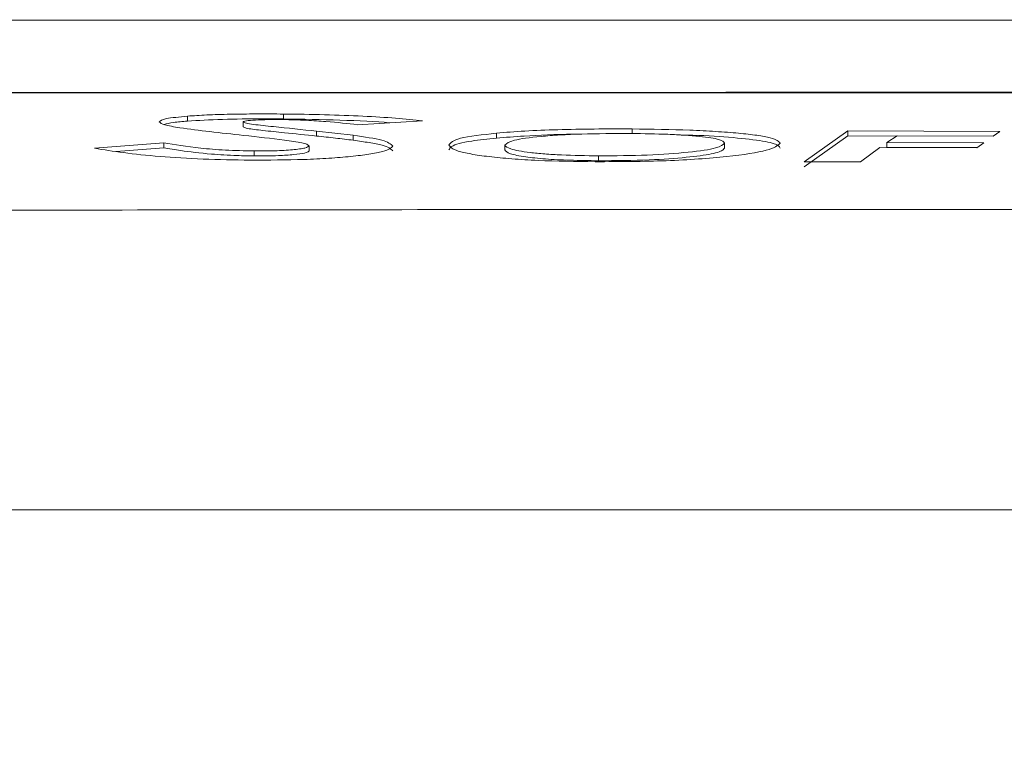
# Model space of a CAD drawing. Header units: millimetres. Extents: x 0 to 2100, y 0 to 1485.
# Tile 67 of 118: x 1147 to 1197, y 508 to 546. Entities that reach past the tile are written whole.
import ezdxf

# ---------------------------------------------------------------- set-up
doc = ezdxf.new("R2010")
doc.units = ezdxf.units.MM
doc.header["$LTSCALE"] = 5
doc.styles.add('SLDTEXTSTYLE1', font='TXT', dxfattribs={"width": 0.75})
doc.dimstyles.new('SLDDIMSTYLE0', dxfattribs={"dimtxt": 12.5, "dimasz": 15, "dimexe": 0, "dimexo": 0.0625, "dimgap": 3.125, "dimtad": 1, "dimdec": 0, "dimlfac": 0.8, "dimrnd": 1e-09, "dimzin": 12, "dimdsep": 46, "dimtxsty": 'SLDTEXTSTYLE1', "dimblk1": 'CLOSED', "dimblk2": 'CLOSED', "dimsah": 1, "dimcen": 0.09, "dimadec": 0, "dimazin": 3, "dimtfac": 1, "dimtofl": 0, "dimtmove": 0, "dimatfit": 3, "dimldrblk": 'CLOSED', "dimfxl": 0, "dimfrac": 2, "dimtolj": 1, "dimtzin": 12, "dimarcsym": 0})

# ---------------------------------------------------------------- blocks, each defined once
blk = doc.blocks.new('_CLOSED')
at = {"color": 0, "linetype": 'ByBlock', "lineweight": -2}
for p, q in [((-1, 0.166667), (0, 0)), ((-1, 0.166667), (-1, -0.166667)), ((0, 0), (-1, -0.166667)), ((0, 0), (-1, 0))]:
    blk.add_line(p, q, dxfattribs=at)
blk = doc.blocks.new('_D_9')
at = {"color": 7, "linetype": 'Continuous', "lineweight": 0}
for p, q in [((868.464, 549.436), (868.464, 715.615)), ((1433.193, 262.981), (1433.193, 715.615)), ((1433.193, 710.615), (868.464, 710.615))]:
    blk.add_line(p, q, dxfattribs=at)
at = {"color": 7, "linetype": 'Continuous', "lineweight": 0, "xscale": 15, "yscale": 15, "rotation": 180.0000000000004}
blk.add_blockref('_CLOSED', (868.464, 710.615), dxfattribs=at)
at = {"color": 7, "linetype": 'Continuous', "lineweight": 0, "xscale": 15, "yscale": 15}
blk.add_blockref('_CLOSED', (1433.193, 710.615), dxfattribs=at)
at = {"color": 7, "linetype": 'Continuous', "lineweight": 0, "insert": (1136.974, 726.729), "char_height": 12.5, "attachment_point": 1, "style": 'SLDTEXTSTYLE1'}
blk.add_mtext('452', dxfattribs=at)
blk = doc.blocks.new('_D_10')
at = {"color": 7, "linetype": 'Continuous', "lineweight": 0}
for p, q in [((800.19, 450.178), (800.19, 745.615)), ((1433.193, 262.981), (1433.193, 745.615)), ((800.19, 740.615), (1433.193, 740.615))]:
    blk.add_line(p, q, dxfattribs=at)
at = {"color": 7, "linetype": 'Continuous', "lineweight": 0, "xscale": 15, "yscale": 15}
for p, rotation in [((800.19, 740.615), 179.9999999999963), ((1433.193, 740.615), 359.9999999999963)]:
    blk.add_blockref('_CLOSED', p, dxfattribs=dict(at, rotation=rotation))
at = {"color": 7, "linetype": 'Continuous', "lineweight": 0, "insert": (1102.837, 756.729), "char_height": 12.5, "attachment_point": 1, "style": 'SLDTEXTSTYLE1'}
blk.add_mtext('506', dxfattribs=at)
blk = doc.blocks.new('_D_11')
at = {"color": 7, "linetype": 'Continuous', "lineweight": 0}
for p, q in [((778.94, 335.178), (778.94, 775.615)), ((1433.193, 262.981), (1433.193, 775.615)), ((778.94, 770.615), (1433.193, 770.615))]:
    blk.add_line(p, q, dxfattribs=at)
at = {"color": 7, "linetype": 'Continuous', "lineweight": 0, "xscale": 15, "yscale": 15}
for p, rotation in [((778.94, 770.615), 180), ((1433.193, 770.615), 360)]:
    blk.add_blockref('_CLOSED', p, dxfattribs=dict(at, rotation=rotation))
at = {"color": 7, "linetype": 'Continuous', "lineweight": 0, "insert": (1092.212, 786.729), "char_height": 12.5, "attachment_point": 1, "style": 'SLDTEXTSTYLE1'}
blk.add_mtext('523', dxfattribs=at)
blk = doc.blocks.new('_D_15')
at = {"color": 7, "linetype": 'Continuous', "lineweight": 0}
for p, q in [((1198.267, 561.428), (672.69, 561.428)), ((677.69, 257.053), (677.69, 561.428)), ((829.752, 257.053), (672.69, 257.053))]:
    blk.add_line(p, q, dxfattribs=at)
at = {"color": 7, "linetype": 'Continuous', "lineweight": 0, "xscale": 15, "yscale": 15}
for p, rotation in [((677.69, 561.428), 90.00000000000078), ((677.69, 257.053), 270.0000000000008)]:
    blk.add_blockref('_CLOSED', p, dxfattribs=dict(at, rotation=rotation))
at = {"color": 7, "linetype": 'Continuous', "lineweight": 0, "insert": (661.576, 395.387), "char_height": 12.5, "attachment_point": 1, "rotation": 90, "style": 'SLDTEXTSTYLE1'}
blk.add_mtext('243', dxfattribs=at)
blk = doc.blocks.new('_D_18')
at = {"color": 7, "linetype": 'Continuous', "lineweight": 0}
for p, q in [((1155.061, 551.191), (1155.061, 685.615)), ((1433.193, 262.981), (1433.193, 685.615)), ((1433.193, 680.615), (1155.061, 680.615))]:
    blk.add_line(p, q, dxfattribs=at)
at = {"color": 7, "linetype": 'Continuous', "lineweight": 0, "xscale": 15, "yscale": 15, "rotation": 180.0000000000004}
blk.add_blockref('_CLOSED', (1155.061, 680.615), dxfattribs=at)
at = {"color": 7, "linetype": 'Continuous', "lineweight": 0, "xscale": 15, "yscale": 15}
blk.add_blockref('_CLOSED', (1433.193, 680.615), dxfattribs=at)
at = {"color": 7, "linetype": 'Continuous', "lineweight": 0, "insert": (1280.273, 696.729), "char_height": 12.5, "attachment_point": 1, "style": 'SLDTEXTSTYLE1'}
blk.add_mtext('223', dxfattribs=at)

msp = doc.modelspace()

# ---------------------------------------------------------------- linework, layer by layer
at = {"color": 7, "linetype": 'Continuous', "lineweight": 15}
for p, q in [((1155.608, 540.745), (1155.608, 540.494)), ((1160.502, 540.853), (1160.502, 540.602)), ((1158.441, 540.451), (1158.441, 540.2)), ((1164.275, 540.31), (1167.586, 540.51)), ((1178.277, 540.09), (1178.277, 539.84)), ((1164.056, 539.769), (1162.181, 539.981)), ((1162.181, 539.981), (1162.181, 539.73)), ((1164.056, 539.769), (1164.056, 539.518)), ((1171.357, 539.879), (1171.357, 539.628)), ((1189.27, 539.991), (1187.044, 538.42)), ((1187.044, 538.168), (1189.27, 539.74)), ((1197.017, 539.956), (1189.27, 539.991)), ((1189.27, 539.991), (1189.27, 539.74)), ((1189.27, 539.74), (1191.747, 539.729)), ((1191.261, 539.41), (1191.776, 539.748)), ((1191.776, 539.748), (1196.671, 539.728)), ((1196.671, 539.728), (1197.017, 539.956)), ((1154.396, 539.383), (1150.871, 539.111)), ((1151.965, 538.944), (1154.396, 539.131)), ((1154.396, 539.383), (1154.396, 539.131)), ((1161.8, 539.229), (1161.8, 538.978)), ((1171.78, 539.271), (1171.78, 539.02)), ((1182.974, 539.369), (1182.974, 539.118)), ((1189.919, 538.409), (1190.892, 539.151)), ((1190.892, 539.151), (1195.847, 539.131)), ((1196.193, 539.39), (1191.261, 539.41)), ((1191.261, 539.41), (1191.261, 539.159)), ((1191.261, 539.159), (1195.859, 539.14)), ((1195.847, 539.131), (1196.193, 539.39)), ((1159.004, 538.969), (1159.004, 538.717)), ((1176.556, 538.724), (1176.556, 538.472)), ((1187.044, 538.42), (1189.919, 538.409)), ((872.158, 520.675), (1355.701, 520.675))]:
    msp.add_line(p, q, dxfattribs=at)
for points, knots in [([(1338.55, 545.456), (1335.67, 545.467), (1323.856, 545.512), (1302.973, 545.56), (1280.263, 545.594), (1261.894, 545.611), (1247.443, 545.621), (1232.325, 545.629), (1216.5, 545.635), (1200.567, 545.639), (1184.432, 545.642), (1168.205, 545.643), (1151.919, 545.644), (1135.728, 545.645), (1118.06, 545.645), (1098.891, 545.645), (1078.08, 545.644), (1060.522, 545.644), (1046.303, 545.643), (1035.534, 545.641), (1024.696, 545.64), (1013.775, 545.637), (1002.817, 545.634), (991.758, 545.63), (980.654, 545.625), (965.772, 545.616), (947.275, 545.601), (925.299, 545.572), (907.934, 545.536), (889.362, 545.484), (878.08, 545.441), (869.615, 545.408)], [0, 0, 0, 0, 0.018698, 0.076722, 0.134904, 0.164096, 0.193287, 0.226093, 0.258993, 0.292262, 0.325695, 0.360347, 0.395102, 0.430014, 0.464942, 0.509826, 0.554717, 0.599727, 0.622331, 0.644932, 0.667618, 0.690303, 0.713223, 0.736144, 0.759623, 0.783103, 0.830307, 0.877753, 0.92528, 0.943938, 1, 1, 1, 1]), ([(894.028, 542.11), (897.076, 542.099), (907.468, 542.063), (925.453, 542.03), (947.369, 541.999), (965.49, 541.984), (979.599, 541.975), (990.357, 541.97), (1001.254, 541.966), (1012.314, 541.963), (1023.438, 541.96), (1036.043, 541.958), (1050.049, 541.956), (1065.415, 541.956), (1080.698, 541.955), (1101.022, 541.955), (1121.224, 541.955), (1141.51, 541.955), (1156.73, 541.956), (1172.006, 541.957), (1187.411, 541.959), (1203.014, 541.961), (1218.946, 541.965), (1235.084, 541.971), (1251.424, 541.98), (1267.748, 541.993), (1284.748, 542.011), (1302.366, 542.039), (1326.697, 542.093), (1344.837, 542.164), (1356.935, 542.211)], [0, 0, 0, 0, 0.02076, 0.070794, 0.120903, 0.166373, 0.189217, 0.212061, 0.235386, 0.258709, 0.282294, 0.30588, 0.338695, 0.371642, 0.404834, 0.438066, 0.504828, 0.538205, 0.571591, 0.604508, 0.63742, 0.670713, 0.704007, 0.738494, 0.772986, 0.807772, 0.84256, 0.881874, 0.921217, 1, 1, 1, 1]), ([(1356.867, 541.925), (1344.789, 541.925), (1326.666, 541.925), (1302.349, 541.925), (1282.931, 541.925), (1262.307, 541.925), (1242.805, 541.925), (1225.598, 541.925), (1210.74, 541.925), (1194.269, 541.925), (1176.259, 541.925), (1158.186, 541.925), (1141.606, 541.925), (1121.401, 541.925), (1101.263, 541.925), (1080.987, 541.925), (1065.638, 541.925), (1050.104, 541.925), (1034.888, 541.925), (1020.077, 541.925), (1005.767, 541.925), (991.351, 541.925), (976.884, 541.925), (962.393, 541.925), (945.194, 541.925), (925.386, 541.925), (899.25, 541.925), (880.789, 541.925), (869.681, 541.925)], [0, 0, 0, 0, 0.074562, 0.111881, 0.149197, 0.19311, 0.237014, 0.266768, 0.29654, 0.326282, 0.366008, 0.405911, 0.437419, 0.468929, 0.53197, 0.563433, 0.594891, 0.626582, 0.658263, 0.686904, 0.715586, 0.744241, 0.773898, 0.803579, 0.83325, 0.880684, 0.928211, 1, 1, 1, 1]), ([(1155.608, 540.745), (1155.192, 540.705), (1154.359, 540.625), (1154.231, 540.511), (1154.167, 540.454)], [0, 0, 0, 0, 0.499757, 1, 1, 1, 1]), ([(1160.502, 540.853), (1160.036, 540.855), (1159.109, 540.86), (1157.765, 540.846), (1156.552, 540.808), (1155.922, 540.766), (1155.608, 540.745)], [0, 0, 0, 0, 0.251426, 0.50044, 0.750645, 1, 1, 1, 1]), ([(1155.608, 540.494), (1156.167, 540.528), (1157.247, 540.593), (1159.094, 540.61), (1160.159, 540.604), (1160.502, 540.602)], [0, 0, 0, 0, 0.421131, 0.813455, 1, 1, 1, 1]), ([(1158.441, 540.451), (1158.452, 540.461), (1158.473, 540.48), (1158.634, 540.516), (1159.048, 540.549), (1159.72, 540.57), (1160.218, 540.569), (1160.469, 540.569)], [0, 0, 0, 0, 0.124564, 0.248932, 0.498979, 0.74709, 1, 1, 1, 1]), ([(1160.469, 540.569), (1160.673, 540.565), (1161.081, 540.558), (1161.851, 540.528), (1163.024, 540.452), (1163.775, 540.367), (1164.275, 540.31)], [0, 0, 0, 0, 0.125178, 0.249978, 0.500005, 1, 1, 1, 1]), ([(1167.586, 540.51), (1167.147, 540.555), (1166.273, 540.644), (1164.579, 540.749), (1162.615, 540.825), (1161.206, 540.844), (1160.502, 540.853)], [0, 0, 0, 0, 0.250971, 0.50005, 0.750087, 1, 1, 1, 1]), ([(1160.502, 540.602), (1161.472, 540.586), (1163.419, 540.554), (1165.248, 540.471), (1165.913, 540.41), (1165.924, 540.41)], [0, 0, 0, 0, 0.494048, 0.991672, 1, 1, 1, 1]), ([(1154.167, 540.454), (1154.225, 540.403), (1154.34, 540.302), (1154.922, 540.202), (1155.212, 540.152)], [0, 0, 0, 0, 0.500693, 1, 1, 1, 1]), ([(1154.421, 540.321), (1154.552, 540.357), (1154.795, 540.424), (1155.351, 540.472), (1155.608, 540.494)], [0, 0, 0, 0, 0.539004, 1, 1, 1, 1]), ([(1155.212, 540.152), (1155.709, 540.086), (1156.704, 539.955), (1157.878, 539.828), (1158.465, 539.765)], [0, 0, 0, 0, 0.499629, 1, 1, 1, 1]), ([(1162.181, 539.981), (1161.447, 540.058), (1160.345, 540.173), (1159.091, 540.303), (1158.561, 540.386), (1158.481, 540.429), (1158.441, 540.451)], [0, 0, 0, 0, 0.500812, 0.751002, 0.875773, 1, 1, 1, 1]), ([(1158.441, 540.2), (1158.5, 540.173), (1158.64, 540.108), (1159.502, 540.009), (1160.703, 539.883), (1161.631, 539.787), (1162.181, 539.73)], [0, 0, 0, 0, 0.154408, 0.37201, 0.628058, 1, 1, 1, 1]), ([(1178.277, 540.09), (1177.626, 540.092), (1176.331, 540.095), (1174.453, 540.061), (1172.748, 539.991), (1171.822, 539.917), (1171.357, 539.879)], [0, 0, 0, 0, 0.251199, 0.500163, 0.749023, 1, 1, 1, 1]), ([(1185.823, 539.365), (1185.739, 539.461), (1185.613, 539.605), (1184.667, 539.771), (1183.72, 539.879), (1182.555, 539.966), (1180.779, 540.057), (1179.278, 540.077), (1178.277, 540.09)], [0, 0, 0, 0, 0.248831, 0.374178, 0.499234, 0.624594, 0.74965, 1, 1, 1, 1]), ([(1158.465, 539.765), (1159.175, 539.687), (1160.238, 539.569), (1161.357, 539.415), (1161.727, 539.311), (1161.775, 539.257), (1161.8, 539.229)], [0, 0, 0, 0, 0.500905, 0.749739, 0.87453, 1, 1, 1, 1]), ([(1162.181, 539.73), (1162.345, 539.713), (1162.672, 539.679), (1163.308, 539.61), (1163.757, 539.554), (1164.056, 539.518)], [0, 0, 0, 0, 0.25041, 0.500827, 1, 1, 1, 1]), ([(1166.074, 539.227), (1165.958, 539.327), (1165.727, 539.528), (1164.614, 539.688), (1164.056, 539.769)], [0, 0, 0, 0, 0.498975, 1, 1, 1, 1]), ([(1171.357, 539.879), (1170.644, 539.798), (1169.217, 539.634), (1169.026, 539.395), (1168.931, 539.276)], [0, 0, 0, 0, 0.49951, 1, 1, 1, 1]), ([(1168.931, 539.024), (1168.959, 539.084), (1169.036, 539.25), (1169.817, 539.464), (1170.909, 539.58), (1171.357, 539.628)], [0, 0, 0, 0, 0.252922, 0.693396, 1, 1, 1, 1]), ([(1171.357, 539.628), (1171.813, 539.664), (1172.941, 539.752), (1174.42, 539.819), (1175.421, 539.824), (1175.494, 539.824)], [0, 0, 0, 0, 0.386446, 0.955062, 1, 1, 1, 1]), ([(1171.78, 539.271), (1171.883, 539.356), (1172.089, 539.527), (1173.285, 539.693), (1174.561, 539.788), (1176.06, 539.856), (1177.35, 539.859), (1178.21, 539.861)], [0, 0, 0, 0, 0.2488407, 0.4986569, 0.624189, 0.7494391, 1, 1, 1, 1]), ([(1178.21, 539.861), (1178.853, 539.852), (1179.822, 539.839), (1180.969, 539.778), (1181.716, 539.716), (1182.304, 539.641), (1182.863, 539.528), (1182.93, 539.433), (1182.974, 539.369)], [0, 0, 0, 0, 0.247545, 0.372792, 0.498224, 0.623751, 0.748998, 1, 1, 1, 1]), ([(1180.772, 539.784), (1180.974, 539.781), (1181.975, 539.762), (1183.489, 539.653), (1185.053, 539.48), (1185.736, 539.286), (1185.8, 539.161), (1185.823, 539.114)], [0, 0, 0, 0, 0.065437, 0.324495, 0.583363, 0.844396, 1, 1, 1, 1]), ([(1150.871, 539.111), (1151.341, 539.033), (1152.28, 538.878), (1154.15, 538.681), (1156.38, 538.543), (1157.988, 538.517), (1158.794, 538.505)], [0, 0, 0, 0, 0.2490008, 0.4986139, 0.7487137, 1, 1, 1, 1]), ([(1159.004, 538.969), (1158.505, 538.98), (1157.504, 539.003), (1155.819, 539.149), (1154.965, 539.289), (1154.396, 539.383)], [0, 0, 0, 0, 0.249262, 0.500208, 1, 1, 1, 1]), ([(1154.396, 539.131), (1154.676, 539.084), (1155.356, 538.969), (1156.569, 538.822), (1157.946, 538.736), (1158.714, 538.722), (1159.004, 538.717)], [0, 0, 0, 0, 0.253446, 0.615388, 0.854564, 1, 1, 1, 1]), ([(1158.794, 538.505), (1159.732, 538.507), (1161.141, 538.51), (1162.839, 538.595), (1163.962, 538.687), (1164.888, 538.802), (1165.844, 538.978), (1165.982, 539.127), (1166.074, 539.227)], [0, 0, 0, 0, 0.249519, 0.375199, 0.500317, 0.625848, 0.750575, 1, 1, 1, 1]), ([(1161.8, 539.229), (1161.761, 539.192), (1161.704, 539.135), (1161.326, 539.072), (1160.848, 539.019), (1160.072, 538.971), (1159.361, 538.969), (1159.004, 538.969)], [0, 0, 0, 0, 0.247693, 0.373044, 0.498629, 0.748679, 1, 1, 1, 1]), ([(1164.056, 539.518), (1164.333, 539.477), (1164.888, 539.397), (1165.8, 539.223), (1165.965, 539.074), (1166.074, 538.975)], [0, 0, 0, 0, 0.254213, 0.508927, 1, 1, 1, 1]), ([(1168.931, 539.276), (1169.006, 539.172), (1169.12, 539.016), (1170.013, 538.814), (1170.944, 538.678), (1172.117, 538.566), (1173.908, 538.455), (1175.397, 538.435), (1176.391, 538.422)], [0, 0, 0, 0, 0.2479854, 0.3733117, 0.4986697, 0.6240824, 0.7492445, 1, 1, 1, 1]), ([(1176.556, 538.724), (1175.915, 538.732), (1174.95, 538.745), (1173.791, 538.816), (1172.815, 538.913), (1171.946, 539.071), (1171.835, 539.205), (1171.78, 539.271)], [0, 0, 0, 0, 0.24947, 0.375395, 0.500398, 0.750105, 1, 1, 1, 1]), ([(1176.391, 538.422), (1177.625, 538.428), (1179.48, 538.437), (1181.689, 538.557), (1183.594, 538.721), (1185.392, 538.999), (1185.679, 539.243), (1185.823, 539.365)], [0, 0, 0, 0, 0.249444, 0.374949, 0.500006, 0.749634, 1, 1, 1, 1]), ([(1182.974, 539.369), (1182.891, 539.285), (1182.725, 539.116), (1181.22, 538.899), (1179.117, 538.74), (1177.41, 538.729), (1176.556, 538.724)], [0, 0, 0, 0, 0.250074, 0.499585, 0.749676, 1, 1, 1, 1]), ([(1176.556, 538.472), (1177.448, 538.478), (1179.109, 538.489), (1181.071, 538.637), (1182.432, 538.818), (1182.915, 538.991), (1182.961, 539.091), (1182.974, 539.118)], [0, 0, 0, 0, 0.260942, 0.486439, 0.698024, 0.917652, 1, 1, 1, 1]), ([(1159.004, 538.717), (1159.43, 538.719), (1160.172, 538.722), (1161.049, 538.784), (1161.624, 538.861), (1161.771, 538.932), (1161.795, 538.97), (1161.8, 538.978)], [0, 0, 0, 0, 0.2987288, 0.5210002, 0.7433133, 0.95124, 1, 1, 1, 1]), ([(1171.78, 539.02), (1171.832, 538.955), (1171.929, 538.834), (1172.74, 538.673), (1173.808, 538.557), (1175.126, 538.489), (1176.069, 538.478), (1176.556, 538.472)], [0, 0, 0, 0, 0.243886, 0.453223, 0.631045, 0.808947, 1, 1, 1, 1]), ([(882.29, 535.985), (896.178, 535.956), (924.273, 535.896), (966.936, 535.723), (1010.238, 535.589), (1053.651, 535.626), (1096.75, 535.816), (1142.232, 535.966), (1190.673, 535.998), (1241.977, 536.005), (1293.236, 535.98), (1327.223, 535.927), (1344.082, 535.901)], [0, 0, 0, 0, 0.09022, 0.18253, 0.277185, 0.371533, 0.464531, 0.557207, 0.667016, 0.779215, 0.890478, 1, 1, 1, 1])]:
    msp.add_open_spline(points, degree=3, knots=knots, dxfattribs=at)

# ---------------------------------------------------------------- dimensions: what is measured, and where the dimension line sits
at = {"color": 7, "linetype": 'Continuous', "lineweight": 0}
for base, p1, p2, picture, middle in [((1433.193, 770.615), (778.94, 330.178), (1433.193, 257.981), '_D_11', (1106.066, 770.615)), ((1433.193, 740.615), (800.19, 445.178), (1433.193, 257.981), '_D_10', (1116.691, 740.615)), ((868.464, 710.615), (1433.193, 257.981), (868.464, 544.436), '_D_9', (1150.829, 710.615)), ((1155.061, 680.615), (1433.193, 257.981), (1155.061, 546.191), '_D_18', (1294.127, 680.615))]:
    dim = msp.add_linear_dim(base=base, p1=p1, p2=p2, dimstyle='SLDDIMSTYLE0', dxfattribs=at)
    dim.commit()
    dim.dimension.update_dxf_attribs({"geometry": picture, "text_midpoint": middle, "dimtype": 160})
dim = msp.add_linear_dim(base=(677.6896, 561.4283), p1=(834.7521, 257.0534), p2=(1203.2667, 561.4283), angle=90, dimstyle='SLDDIMSTYLE0', dxfattribs=at)
dim.commit()
dim.dimension.update_dxf_attribs({"geometry": '_D_15', "text_midpoint": (677.6896, 409.2409), "dimtype": 160})

doc.saveas('drawing.dxf')
